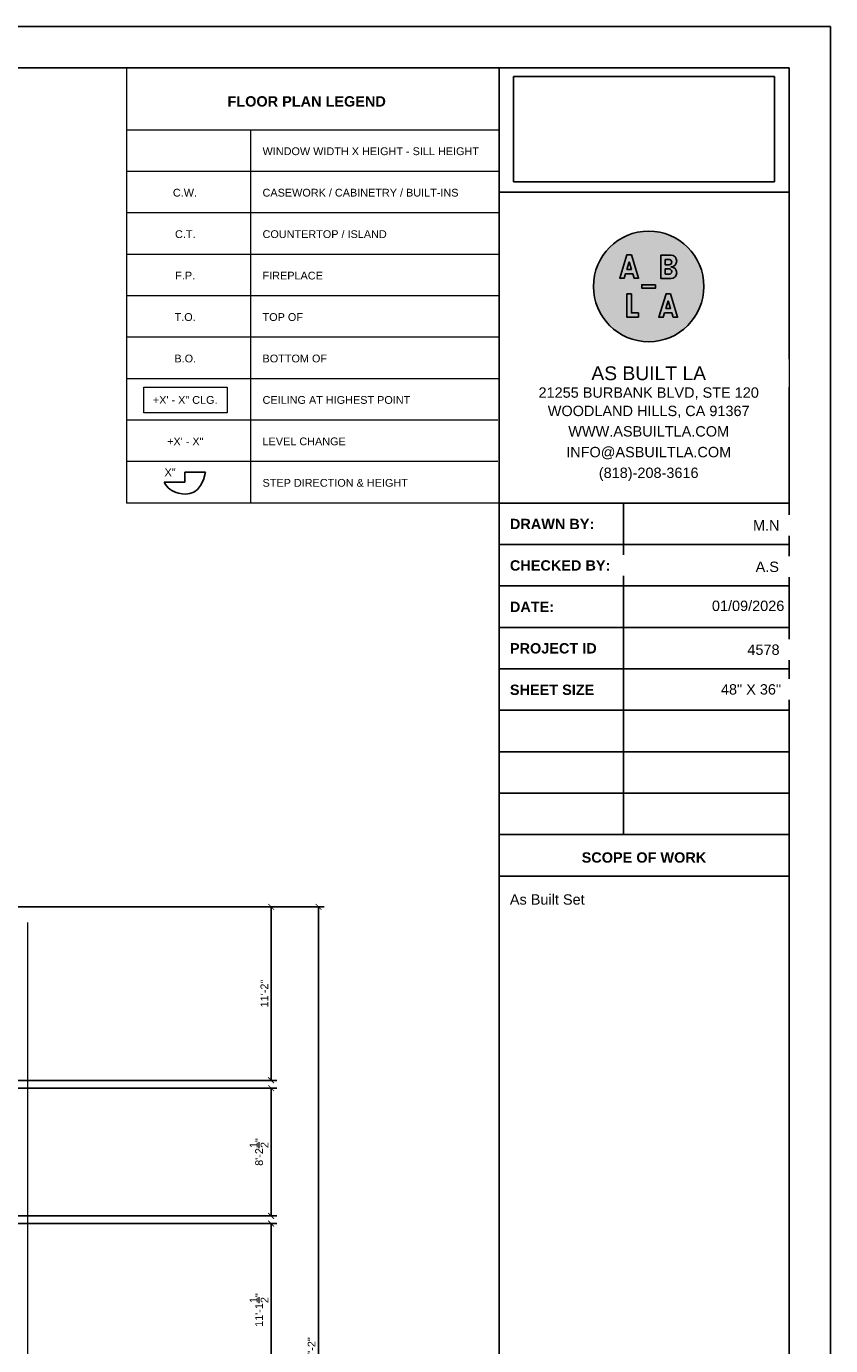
# Model space of a CAD drawing. Header units: inches. Extents: x -2078 to 109126, y -964 to 6385.
# Tile 170 of 256: x 27281 to 27902, y 4214 to 5233. Entities that reach past the tile are written whole.
import ezdxf

# ---------------------------------------------------------------- set-up
doc = ezdxf.new("R2010")
doc.units = ezdxf.units.IN
doc.header["$MEASUREMENT"] = 0
doc.set_wipeout_variables(frame=1)
for name, color, linetype, lineweight in [('A-ANNO', 2, 'Continuous', 5), ('A-ANNO-DIMS', 1, 'Continuous', 9), ('A-DETAIL-1', 4, 'Continuous', 40), ('A-DETAIL-2', 20, 'Continuous', 25), ('A-DETAIL-3', 40, 'Continuous', 15)]:
    doc.layers.add(name, color=color, linetype=linetype, lineweight=lineweight)
doc.layers.add('A-HATCH', color=9, linetype='Continuous')
doc.layers.add('A-TB', color=7, linetype='Continuous')
doc.styles.add('Arial_3', font='arial.ttf', dxfattribs={"height": 0.125})
doc.styles.add('Arial_5', font='arial.ttf', dxfattribs={"height": 0.09375})
doc.styles.add('Arial_B_2', font='arialbd.ttf', dxfattribs={"height": 0.125})
doc.styles.add('JC', font='arial.ttf', dxfattribs={"height": 0.125})
doc.dimstyles.new('JC-DIMS', dxfattribs={"dimtxt": 0.125, "dimasz": 0.09375, "dimexe": 0.09375, "dimexo": 0.09375, "dimgap": 0.046875, "dimtad": 1, "dimdec": 1, "dimzin": 0, "dimdsep": 46, "dimlunit": 4, "dimtxsty": 'JC', "dimblk": 'ARCHTICK', "dimcen": 0.09, "dimclrd": 1, "dimclre": 1, "dimclrt": 256, "dimadec": 0, "dimazin": 0, "dimtfac": 1, "dimtdec": 1, "dimtofl": 0, "dimtmove": 1, "dimatfit": 3, "dimfxl": 1, "dimtolj": 1, "dimtzin": 0, "dimarcsym": 0})
picture_1 = doc.add_image_def('image1.png', size_in_pixel=(151, 61))

# ---------------------------------------------------------------- blocks, each defined once
blk = doc.blocks.new('_ArchTick')
at = {"color": 0, "linetype": 'ByBlock', "const_width": 0.15}
blk.add_lwpolyline([(-0.5, -0.5), (0.5, 0.5)], dxfattribs=at)
blk = doc.blocks.new('*D769')
at = {"layer": 'A-ANNO-DIMS', "color": 1, "lineweight": -2, "transparency": 16777216}
for p, q in [((27138.3, 4553), (27474.2, 4553)), ((27469.7, 4419), (27469.7, 4553)), ((27123.3, 4419), (27474.2, 4419))]:
    blk.add_line(p, q, dxfattribs=at)
at = {"layer": 'Defpoints', "color": 0, "transparency": 16777216}
for p in [(27133.8, 4553), (27469.7, 4553), (27118.8, 4419)]:
    blk.add_point(p, dxfattribs=at)
at = {"layer": 'A-ANNO-DIMS', "color": 1, "lineweight": -2, "transparency": 16777216, "xscale": 4.5, "yscale": 4.5, "zscale": 4.5}
for p, rotation in [((27469.7, 4553), 90), ((27469.7, 4419), 270)]:
    blk.add_blockref('_ArchTick', p, dxfattribs=dict(at, rotation=rotation))
at = {"layer": 'A-ANNO-DIMS', "transparency": 16777216, "insert": (27464.5, 4486), "char_height": 6, "width": 0.487, "attachment_point": 5, "rotation": 90, "style": 'JC'}
blk.add_mtext('\\A1;11\'-2"', dxfattribs=at)
blk = doc.blocks.new('*D795')
at = {"layer": 'A-ANNO-DIMS', "color": 1, "lineweight": -2, "transparency": 16777216}
for p, q in [((27126, 4413), (27474.2, 4413)), ((27469.7, 4314.4), (27469.7, 4413)), ((27088.6, 4314.4), (27474.2, 4314.4))]:
    blk.add_line(p, q, dxfattribs=at)
at = {"layer": 'Defpoints', "color": 0, "transparency": 16777216}
for p in [(27121.5, 4413), (27469.7, 4413), (27084.1, 4314.4)]:
    blk.add_point(p, dxfattribs=at)
at = {"layer": 'A-ANNO-DIMS', "color": 1, "lineweight": -2, "transparency": 16777216, "xscale": 4.5, "yscale": 4.5, "zscale": 4.5}
for p, rotation in [((27469.7, 4413), 90), ((27469.7, 4314.4), 270)]:
    blk.add_blockref('_ArchTick', p, dxfattribs=dict(at, rotation=rotation))
at = {"layer": 'A-ANNO-DIMS', "transparency": 16777216, "insert": (27460.4, 4363.7), "char_height": 6, "width": 0.662, "attachment_point": 5, "rotation": 90, "style": 'JC'}
blk.add_mtext('\\A1;8\'-2{\\H1x;\\S1/2;}"', dxfattribs=at)
blk = doc.blocks.new('*D797')
at = {"layer": 'A-ANNO-DIMS', "color": 1, "lineweight": -2, "transparency": 16777216}
for p, q in [((27138.3, 4553), (27510.8, 4553)), ((27506.3, 3867), (27506.3, 4553)), ((27126.8, 3867), (27510.8, 3867))]:
    blk.add_line(p, q, dxfattribs=at)
at = {"layer": 'Defpoints', "color": 0, "transparency": 16777216}
for p in [(27133.8, 4553), (27506.3, 4553), (27122.3, 3867)]:
    blk.add_point(p, dxfattribs=at)
at = {"layer": 'A-ANNO-DIMS', "color": 1, "lineweight": -2, "transparency": 16777216, "xscale": 4.5, "yscale": 4.5, "zscale": 4.5}
for p, rotation in [((27506.3, 4553), 90), ((27506.3, 3867), 270)]:
    blk.add_blockref('_ArchTick', p, dxfattribs=dict(at, rotation=rotation))
at = {"layer": 'A-ANNO-DIMS', "transparency": 16777216, "insert": (27501, 4210), "char_height": 6, "width": 0.487, "attachment_point": 5, "rotation": 90, "style": 'JC'}
blk.add_mtext('\\A1;57\'-2"', dxfattribs=at)
blk = doc.blocks.new('*D799')
at = {"layer": 'A-ANNO-DIMS', "color": 1, "lineweight": -2, "transparency": 16777216}
for p, q in [((27088.6, 4308.4), (27474.2, 4308.4)), ((27469.7, 4175), (27469.7, 4308.4)), ((27090.3, 4175), (27474.2, 4175))]:
    blk.add_line(p, q, dxfattribs=at)
at = {"layer": 'Defpoints', "color": 0, "transparency": 16777216}
for p in [(27084.1, 4308.4), (27469.7, 4308.4), (27085.8, 4175)]:
    blk.add_point(p, dxfattribs=at)
at = {"layer": 'A-ANNO-DIMS', "color": 1, "lineweight": -2, "transparency": 16777216, "xscale": 4.5, "yscale": 4.5, "zscale": 4.5}
for p, rotation in [((27469.7, 4308.4), 90), ((27469.7, 4175), 270)]:
    blk.add_blockref('_ArchTick', p, dxfattribs=dict(at, rotation=rotation))
at = {"layer": 'A-ANNO-DIMS', "transparency": 16777216, "insert": (27460.4, 4241.7), "char_height": 6, "width": 0.749, "attachment_point": 5, "rotation": 90, "style": 'JC'}
blk.add_mtext('\\A1;11\'-1{\\H1x;\\S1/2;}"', dxfattribs=at)
blk = doc.blocks.new('*E704')
at = {"layer": 'A-DETAIL-3'}
blk.add_line((0.455, 19.622), (0.455, 5.698), dxfattribs=at)
blk = doc.blocks.new('JC_TB_48x36 - JC_TB_3624-1264225-Floor Plans')
at = {"layer": 'A-TB'}
for p, q in [((47.997, 24.012), (-0.003, 24.012)), ((47.997, -11.988), (47.997, 24.012)), ((47.497, 23.512), (0.747, 23.512)), ((43.997, 23.512), (43.997, -11.488)), ((47.497, -11.488), (47.497, 23.512)), ((47.497, 22.012), (43.997, 22.012)), ((47.497, 18.262), (43.997, 18.262)), ((45.497, 18.262), (45.497, 14.263)), ((47.497, 17.762), (43.997, 17.762)), ((47.497, 17.263), (43.997, 17.263)), ((47.497, 16.763), (43.997, 16.763)), ((47.497, 16.263), (43.997, 16.263)), ((47.497, 15.763), (43.997, 15.763)), ((47.497, 15.263), (43.997, 15.263)), ((47.497, 14.763), (43.997, 14.763)), ((47.497, 14.263), (43.997, 14.263)), ((47.497, 13.763), (43.997, 13.763))]:
    blk.add_line(p, q, dxfattribs=at)
at = {"layer": 'A-TB', "char_height": 0.125, "attachment_point": 1, "bg_fill": 2}
for s, insert, width, style in [('21255 Burbank Blvd, Ste 120', (44.596, 19.632), 2.74909, 'Arial_3'), ('WWW.ASBUILTLA.COM', (44.751, 19.191), 2.37666, 'Arial_3'), ('INFO@ASBUILTLA.COM', (44.738, 18.941), 2.41138, 'Arial_3'), ('(818)-208-3616', (45.182, 18.691), 1.44556, 'Arial_3'), ('DRAWN BY:', (44.126, 18.073), 1.22463, 'Arial_B_2'), ('CHECKED BY:', (44.126, 17.573), 1.4645, 'Arial_B_2'), ('DATE:', (44.126, 17.073), 0.63441, 'Arial_B_2'), ('PROJECT ID', (44.126, 16.573), 1.26566, 'Arial_B_2'), ('SHEET SIZE', (44.126, 16.073), 1.23725, 'Arial_B_2'), ('48" X 36"', (46.673, 16.078), 0.87428, 'Arial_3'), ('SCOPE OF WORK', (44.992, 14.05), 1.82747, 'Arial_B_2')]:
    blk.add_mtext(s, dxfattribs=dict(at, insert=insert, width=width, style=style))
at = {"layer": 'A-TB', "insert": (44.513, 19.437), "char_height": 0.125, "width": 2.95425, "attachment_point": 1, "style": 'Arial_3', "bg_fill": 2}
blk.add_mtext('WOODLAND HILLS, CA 91367', dxfattribs=at)
blk = doc.blocks.new('Logo - ABLA - CAD Format')
at = {"layer": 'A-HATCH', "true_color": 0xc9ee63}
h = blk.add_hatch(color=71, dxfattribs=at)
h.dxf.hatch_style = 1
h.paths.add_polyline_path([(-0.707, 0.887), (-0.79, 0.617), (-0.624, 0.617)], flags=0)
h.paths.add_polyline_path([(0.595, 0.782), (0.736, 0.782, 1), (0.736, 0.977), (0.595, 0.977)], flags=0)
h.paths.add_polyline_path([(0.595, 0.438), (0.736, 0.438, 1), (0.736, 0.632), (0.595, 0.632)], flags=0)
h.paths.add_polyline_path([(0.624, -0.797), (0.79, -0.797), (0.707, -0.527)], flags=0)
h.paths.add_polyline_path([(-2, 0, 1), (2, 0, 1)])
h.paths.add_polyline_path([(0.803, 0.283), (0.44, 0.283), (0.44, 1.132), (0.803, 1.132, -1), (0.803, 0.707, -1)], flags=16)
h.paths.add_polyline_path([(0.736, 0.438), (0.595, 0.438), (0.595, 0.632), (0.736, 0.632, -1)], flags=0)
h.paths.add_polyline_path([(0.787, -0.267), (1.048, -1.116), (0.888, -1.116), (0.839, -0.957), (0.575, -0.957), (0.526, -1.116), (0.367, -1.116), (0.627, -0.267)], flags=16)
h.paths.add_polyline_path([(0.736, 0.782), (0.595, 0.782), (0.595, 0.977), (0.736, 0.977, -1)], flags=0)
h.paths.add_polyline_path([(0.707, -0.527), (0.79, -0.797), (0.624, -0.797)], flags=0)
h.paths.add_polyline_path([(0.25, 0.062), (0.25, -0.062), (-0.25, -0.062), (-0.25, 0.062)], flags=16)
h.paths.add_polyline_path([(-0.367, 0.298), (-0.526, 0.298), (-0.575, 0.458), (-0.839, 0.458), (-0.888, 0.298), (-1.048, 0.298), (-0.787, 1.147), (-0.627, 1.147)], flags=16)
h.paths.add_polyline_path([(-0.627, -0.267), (-0.627, -0.957), (-0.367, -0.957), (-0.367, -1.116), (-0.787, -1.116), (-0.787, -0.267)], flags=16)
h.paths.add_polyline_path([(-0.624, 0.617), (-0.79, 0.617), (-0.707, 0.887)], flags=0)
at = {"layer": 'A-HATCH'}
h = blk.add_hatch(color=250, dxfattribs=at)
h.dxf.hatch_style = 1
h.paths.add_polyline_path([(-0.627, 1.147), (-0.787, 1.147), (-1.048, 0.298), (-0.888, 0.298), (-0.839, 0.458), (-0.575, 0.458), (-0.526, 0.298), (-0.367, 0.298)])
h.paths.add_polyline_path([(-0.624, 0.617), (-0.79, 0.617), (-0.707, 0.887)], flags=16)
h.paths.add_polyline_path([(0.44, 0.283), (0.803, 0.283, 1), (0.803, 0.707, 1), (0.803, 1.132), (0.44, 1.132)])
h.paths.add_polyline_path([(0.595, 0.438), (0.595, 0.632), (0.736, 0.632, -1), (0.736, 0.438)], flags=16)
h.paths.add_polyline_path([(0.595, 0.782), (0.595, 0.977), (0.736, 0.977, -1), (0.736, 0.782)], flags=16)
h.paths.add_polyline_path([(0.367, -1.116), (0.526, -1.116), (0.575, -0.957), (0.839, -0.957), (0.888, -1.116), (1.048, -1.116), (0.787, -0.267), (0.627, -0.267)])
h.paths.add_polyline_path([(0.707, -0.527), (0.79, -0.797), (0.624, -0.797)], flags=16)
h.paths.add_polyline_path([(0.25, -0.062), (0.25, 0.062), (-0.25, 0.062), (-0.25, -0.062)])
h.paths.add_polyline_path([(-0.787, -1.116), (-0.367, -1.116), (-0.367, -0.957), (-0.627, -0.957), (-0.627, -0.267), (-0.787, -0.267)])
at = {"layer": 'A-HATCH', "true_color": 0xc9ee63}
h = blk.add_hatch(color=71, dxfattribs=at)
h.dxf.hatch_style = 1
h.paths.add_polyline_path([(-0.707, 0.887), (-0.79, 0.617), (-0.624, 0.617)])
h.paths.add_polyline_path([(0.736, 0.782, 1), (0.736, 0.977), (0.595, 0.977), (0.595, 0.782)])
h.paths.add_polyline_path([(0.595, 0.632), (0.595, 0.438), (0.736, 0.438, 1), (0.736, 0.632)])
h.paths.add_polyline_path([(0.624, -0.797), (0.79, -0.797), (0.707, -0.527)])
blk.add_circle((0, 0), 2)
at = {"layer": 'A-HATCH', "color": 250}
for points in [[(-0.627, 1.147), (-0.367, 0.298), (-0.526, 0.298), (-0.575, 0.458), (-0.839, 0.458), (-0.888, 0.298), (-1.048, 0.298), (-0.787, 1.147)], [(-0.707, 0.887), (-0.624, 0.617), (-0.79, 0.617)], [(0.25, 0.062), (-0.25, 0.062), (-0.25, -0.062), (0.25, -0.062)], [(0.787, -0.267), (1.048, -1.116), (0.888, -1.116), (0.839, -0.957), (0.575, -0.957), (0.526, -1.116), (0.367, -1.116), (0.627, -0.267)], [(0.707, -0.527), (0.79, -0.797), (0.624, -0.797)]]:
    blk.add_lwpolyline(points, close=True, dxfattribs=at)
for points in [[(0.803, 0.707, -1), (0.803, 0.283), (0.44, 0.283), (0.44, 1.132), (0.803, 1.132, -1)], [(0.595, 0.977), (0.736, 0.977, -1), (0.736, 0.782), (0.595, 0.782)], [(0.595, 0.438), (0.736, 0.438, 1), (0.736, 0.632), (0.595, 0.632)]]:
    blk.add_lwpolyline(points, format="xyb", close=True, dxfattribs=at)
for points in [[(-0.787, -0.267), (-0.787, -1.116), (-0.367, -1.116)], [(-0.627, -0.267), (-0.787, -0.267)], [(-0.627, -0.267), (-0.627, -0.957), (-0.367, -0.957)], [(-0.367, -0.957), (-0.367, -1.116)]]:
    blk.add_lwpolyline(points, dxfattribs=at)
blk = doc.blocks.new('TB-INFO-ABLA')
blk.add_wipeout([(168, 180), (168, 0), (0, 0), (0, 180)])
blk.add_wipeout([(168, 180), (168, 0), (0, 0), (0, 180)])
at = {"xscale": 16, "yscale": 16, "zscale": 16}
blk.add_blockref('Logo - ABLA - CAD Format', (86.6, 125.44), dxfattribs=at)
at = {"char_height": 6, "width": 168.6195, "attachment_point": 2, "style": 'JC', "bg_fill": 2}
for s, insert in [('21255 BURBANK BLVD, STE 120', (86.6, 66.99)), ('WWW.ASBUILTLA.COM', (86.6, 44.54)), ('INFO@ASBUILTLA.COM', (86.6, 32.54)), ('(818)-208-3616', (86.6, 20.54))]:
    blk.add_mtext(s, dxfattribs=dict(at, insert=insert))
at = {"insert": (86.6, 56.36), "char_height": 6, "width": 168.6195, "attachment_point": 2, "style": 'JC', "bg_fill": 2}
blk.add_mtext('WOODLAND HILLS, CA 91367', dxfattribs=at)
blk.add_lwpolyline([(168, 180), (0, 180), (0, 0), (168, 0)], close=True)
at = {"insert": (86.6, 75.11), "char_height": 8, "width": 154.3467, "attachment_point": 5, "style": 'JC', "bg_fill": 2}
blk.add_mtext('AS BUILT LA ', dxfattribs=at)

msp = doc.modelspace()

# ---------------------------------------------------------------- linework, layer by layer
at = {"layer": 'A-DETAIL-2'}
for p, q in [((27418.992, 4888.555), (27402.992, 4888.555)), ((27402.992, 4888.555), (27402.992, 4880.724)), ((27402.992, 4880.724), (27386.992, 4880.724))]:
    msp.add_line(p, q, dxfattribs=at)
msp.add_open_spline([(27418.992, 4888.555), (27415.497, 4870.574), (27397.793, 4870.574), (27389.552, 4875.974), (27386.992, 4880.724)], degree=3, knots=[0, 0, 0, 0, 0.0199103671, 0.0342127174, 0.0342127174, 0.0342127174, 0.0342127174], dxfattribs=at)
at = {"layer": 'A-DETAIL-3', "lineweight": 9}
for p, q in [((27645.88, 5200.663), (27357.88, 5200.663)), ((27357.88, 5200.663), (27357.88, 4864.663)), ((27357.88, 5200.663), (27357.88, 4864.663)), ((27645.88, 5152.663), (27357.88, 5152.663)), ((27453.88, 5152.663), (27453.88, 4864.663)), ((27645.88, 5120.663), (27357.88, 5120.663)), ((27645.88, 4768.663), (27645.88, 5104.663)), ((27645.88, 5104.663), (27645.88, 5056.663)), ((27645.88, 5088.663), (27357.88, 5088.663)), ((27645.88, 5056.663), (27357.88, 5056.663)), ((27645.88, 5024.663), (27357.88, 5024.663)), ((27645.88, 4992.663), (27357.88, 4992.663)), ((27645.88, 4960.663), (27357.88, 4960.663)), ((27645.88, 4928.663), (27357.88, 4928.663)), ((27645.88, 4896.663), (27357.88, 4896.663)), ((27645.88, 4864.663), (27357.88, 4864.663))]:
    msp.add_line(p, q, dxfattribs=at)

# ---------------------------------------------------------------- block references
at = {"layer": 'A-DETAIL-1', "xscale": 64, "yscale": 64, "zscale": 64}
msp.add_blockref('*E704', (27252.3, 3285.016), dxfattribs=at)

# ---------------------------------------------------------------- dimensions: what is measured, and where the dimension line sits
at = {"layer": 'A-ANNO-DIMS'}
for base, p1, p2, picture, middle in [((27469.714, 4553.021), (27118.759, 4419.021), (27133.759, 4553.021), '*D769', (27464.452, 4486.021)), ((27506.297, 4553.021), (27122.316, 3867.021), (27133.759, 4553.021), '*D797', (27500.983, 4210.021)), ((27469.714, 4413.021), (27084.139, 4314.407), (27121.469, 4413.021), '*D795', (27460.388, 4363.714)), ((27469.714, 4308.407), (27085.759, 4175.021), (27084.139, 4308.407), '*D799', (27460.439, 4241.714))]:
    dim = msp.add_linear_dim(base=base, p1=p1, p2=p2, angle=90, dimstyle='JC-DIMS', dxfattribs=at)
    dim.commit()
    dim.dimension.update_dxf_attribs({"geometry": picture, "text_midpoint": middle})

# ---------------------------------------------------------------- next in the draw order: block references
at = {"layer": 'A-TB', "xscale": 64, "yscale": 64, "zscale": 64}
msp.add_blockref('JC_TB_48x36 - JC_TB_3624-1264225-Floor Plans', (24830.08, 3695.863), dxfattribs=at)

# ---------------------------------------------------------------- next in the draw order: linework, layer by layer
at = {"layer": 'A-ANNO', "flags": 128}
msp.add_lwpolyline([(27371.382, 4954.233), (27435.68, 4954.233), (27435.68, 4934.317), (27371.382, 4934.317)], close=True, dxfattribs=at)

# ---------------------------------------------------------------- next in the draw order: block references
at = {"xscale": 1.333333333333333, "yscale": 1.333333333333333, "zscale": 1.333333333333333}
msp.add_blockref('TB-INFO-ABLA', (27645.88, 4864.663), dxfattribs=at)

# ---------------------------------------------------------------- next in the draw order: texts
at = {"layer": 'A-ANNO', "lineweight": 50, "insert": (27436.011, 5178.754), "char_height": 8, "width": 147.46, "attachment_point": 1, "style": 'Arial_B_2'}
msp.add_mtext('FLOOR PLAN LEGEND', dxfattribs=at)
at = {"layer": 'A-ANNO', "char_height": 6, "attachment_point": 1, "style": 'Arial_5'}
for s, insert, width in [('WINDOW WIDTH X HEIGHT - SILL HEIGHT', (27463.088, 5139.28), 205.232), ('C.W.', (27393.829, 5107.28), 23.23), ('CASEWORK / CABINETRY / BUILT-INS', (27463.088, 5107.28), 185.436), ('C.T.', (27395.495, 5075.28), 19.392), ('COUNTERTOP / ISLAND', (27463.088, 5075.28), 117.766), ('F.P.', (27395.662, 5043.28), 18.786), ('FIREPLACE', (27463.088, 5043.28), 56.964), ('T.O.', (27395.162, 5011.28), 19.998), ('TOP OF', (27463.088, 5011.28), 38.38), ('B.O.', (27394.995, 4979.28), 20.604), ('BOTTOM OF ', (27463.088, 4979.28), 64.236), ('+X\' - X" CLG.', (27378.335, 4947.28), 61.004), ('CEILING AT HIGHEST POINT', (27463.088, 4947.28), 139.38), ('+X\' - X"', (27389.329, 4915.28), 34.138), ('LEVEL CHANGE', (27463.088, 4915.28), 78.982), ('X"', (27387.413, 4891.438), 10.302), ('STEP DIRECTION & HEIGHT', (27463.088, 4883.28), 137.36)]:
    msp.add_mtext(s, dxfattribs=dict(at, insert=insert, width=width))
at = {"layer": 'A-TB', "char_height": 8, "attachment_point": 1, "style": 'Arial_3', "bg_fill": 2}
for s, insert, width in [('M.N', (27841.907, 4851.482), 24.644), ('A.S', (27843.955, 4819.482), 37.976), ('01/09/2026', (27810.179, 4789.351), 52.52), ('4578', (27837.573, 4755.482), 29.896), ('As Built Set', (27654.12, 4562.649), 70.498)]:
    msp.add_mtext(s, dxfattribs=dict(at, insert=insert, width=width))

# ---------------------------------------------------------------- next in the draw order: pictures from other files: only their frames are drawn
at = {"color": 7, "true_color": 0xffffff}
image = msp.add_image(picture_1, insert=(27656.971, 5112.579), size_in_units=(201.555, 81.423), dxfattribs=at)
image.dxf.flags = 15

doc.saveas('drawing.dxf')
